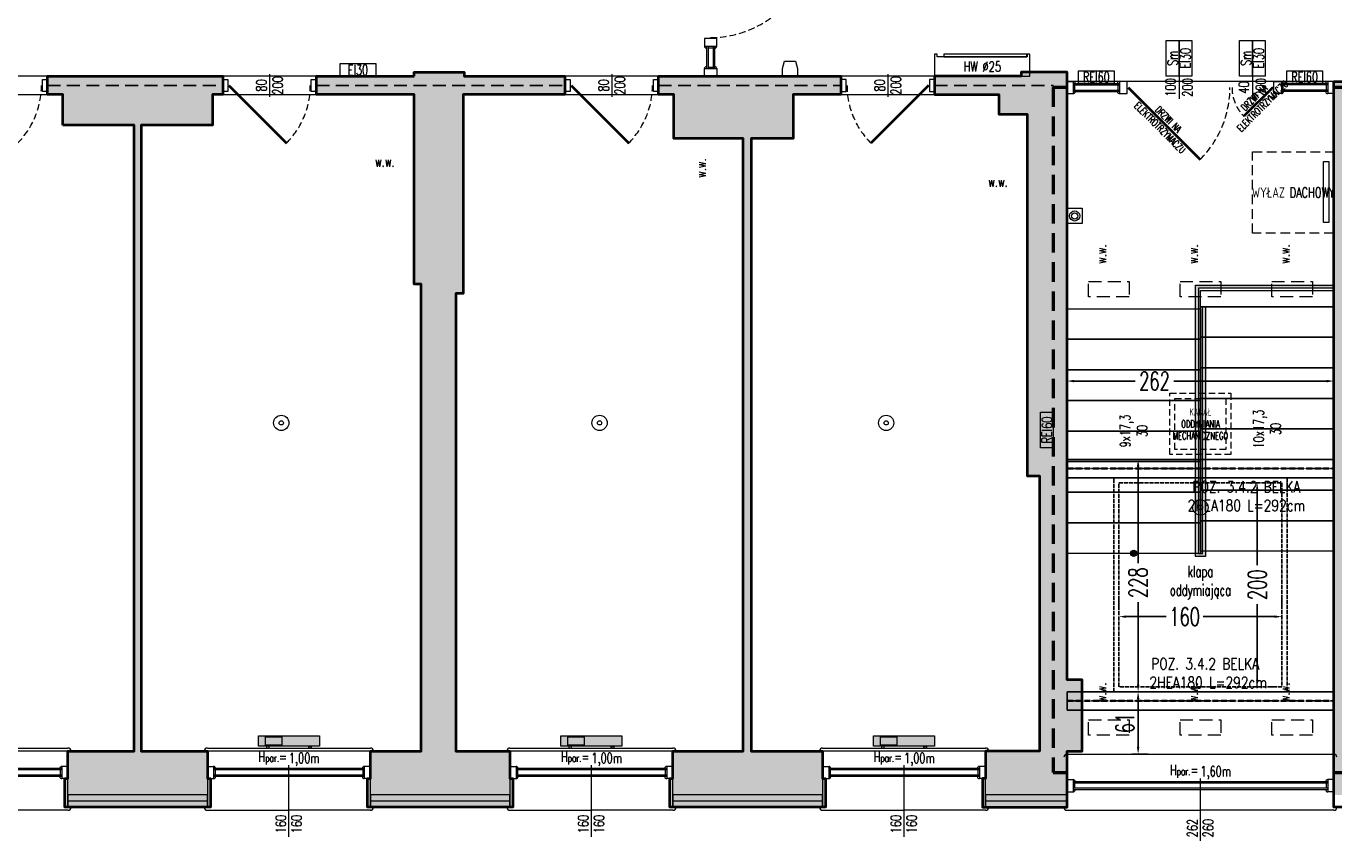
# Model space of a CAD drawing. Header units: millimetres. Extents: x 49320 to 60117, y -4209 to 20568.
# Tile 4 of 252: x 50570 to 51854, y -3233 to -2434. Entities that reach past the tile are written whole.
import ezdxf
from ezdxf.enums import TextEntityAlignment as Align

# ---------------------------------------------------------------- set-up
doc = ezdxf.new("R2010")
doc.units = ezdxf.units.MM
for name, pattern in [('CENTER2', [28.575, 19.05, -3.175, 3.175, -3.175]), ('DASHED', [19.05, 12.7, -6.35]), ('GEN3', [6.25, 5, -1.25]), ('HIDDEN', [0.375, 0.25, -0.125]), ('Kreski-Krotkie', [4.7625, 3.175, -1.5875])]:
    doc.linetypes.add(name, pattern=pattern)
for name, color, linetype in [('3', 6, 'GEN3'), ('_mt_wymiary konstr', 3, 'Continuous'), ('e-cad_osie', 6, 'CENTER2'), ('e-cad_stal_kontur', 2, 'Continuous'), ('e-cad_stal_ukryte', 1, 'HIDDEN')]:
    doc.layers.add(name, color=color, linetype=linetype)
for name, color, linetype, lineweight in [('_AA wymiary', 7, 'Continuous', 13), ('_HD-DREWNO_PRZEKRÓJ', 251, 'Continuous', 40), ('_HD-DREWNO_PRZERYW', 251, 'Kreski-Krotkie', 9), ('_HD-DREWNO_WIDOK', 251, 'Continuous', 18), ('_HD-DRZWI', 251, 'Continuous', 0), ('_HD-ELE_PPOŻ', 251, 'Continuous', 30), ('_HD-INWENTARYZACJA_PRZERYW', 251, 'Kreski-Krotkie', 9), ('_HD-OCIEPLENIE', 251, 'BATTING', 0), ('_HD-OKNA', 251, 'Continuous', 0), ('_HD-OPISY', 251, 'Continuous', 0), ('_HD-PPOŻ030', 251, 'DASHED', 40), ('_HD-PPOŻ060', 251, 'DASHED', 50), ('_HD-PPOŻ_PRZEKRÓJ', 251, 'Continuous', 40), ('_HD-PPOŻ_PRZERYW', 251, 'Kreski-Krotkie', 9), ('_HD-PPOŻ_WIDOK', 251, 'Continuous', 18), ('_HD-SAN_CO', 251, 'Continuous', 30), ('_HD-SCHODY_WIDOK', 251, 'Continuous', 18), ('_HD-STAL_PRZEKRÓJ', 251, 'Continuous', 40), ('_HD-STAL_PRZERYW', 251, 'Kreski-Krotkie', 9), ('_HD-STAL_WIDOK', 251, 'Continuous', 18), ('_HD-SZKŁO_WIDOK', 251, 'Continuous', 18), ('_HD-TWORZYWA_SZTUCZNE_WIDOK', 251, 'Continuous', 18), ('_HD-WENTYLACJA', 251, 'Continuous', 0), ('_mt_opisy konstrukcyjne', 7, 'Continuous', 25)]:
    doc.layers.add(name, color=color, linetype=linetype, lineweight=lineweight)
doc.layers.add('_HD-KRESKOWANIE_PEŁNE', color=7, linetype='Continuous', lineweight=0, true_color=0xbfbfbf)
doc.layers.add('_HD-PRZEKRÓJ_BUDOWLANA', color=7, linetype='Continuous', lineweight=40, true_color=0x616161)
doc.layers.add('_HD-POMOC_1', color=251, linetype='Continuous', lineweight=0, plot=False)
doc.styles.add('100', font='romans.shx', dxfattribs={"width": 0.65, "height": 18})
doc.styles.add('50', font='romans.shx', dxfattribs={"width": 0.65, "height": 11})
doc.styles.add('_HD_Romans', font='romans.shx', dxfattribs={"width": 0.7, "height": 18})
doc.linetypes.add('BATTING', pattern='A,0.00254,-2.54,[134,ltypeshp.shx,S=2.54,R=0,X=-2.54,Y=0],-5.08,[134,ltypeshp.shx,S=2.54,R=180,X=2.54,Y=0],-2.54', length=10.16254)
doc.dimstyles.new('k100', dxfattribs={"dimtxt": 18, "dimasz": 7, "dimexe": 10, "dimexo": 20, "dimgap": 4, "dimtad": 1, "dimdec": 1, "dimrnd": 0.5, "dimzin": 9, "dimdsep": 46, "dimtxsty": 'Standard', "dimcen": 12.534, "dimclrd": 256, "dimclre": 256, "dimclrt": 7, "dimadec": 0, "dimazin": 0, "dimtfac": 1, "dimtdec": 1, "dimtmove": 2, "dimatfit": 3, "dimfxl": 30, "dimfxlon": 1, "dimtolj": 1, "dimtzin": 0, "dimarcsym": 0})

# ---------------------------------------------------------------- blocks, each defined once
blk = doc.blocks.new('*U32')
at = {"layer": '_HD-OPISY'}
blk.add_line((38.5, 11.2), (38.5, -11.2), dxfattribs=at)
at = {"layer": '_HD-STAL_PRZEKRÓJ'}
blk.add_line((88.5, 0), (17.8, -70.7), dxfattribs=at)
at = {"layer": '_HD-STAL_PRZERYW', "ltscale": 2}
blk.add_arc((88.5, 0), 100, 180, 225, dxfattribs=at)
at = {"layer": '_HD-STAL_WIDOK'}
for points in [[(-12.5, 6), (-20, 6), (-20, -6), (-12.5, -6)], [(97, 6), (89.5, 6), (89.5, -6), (97, -6)]]:
    blk.add_lwpolyline(points, close=True, dxfattribs=at)
at = {"layer": '_HD-OPISY', "style": '_HD_Romans', "width": 0.7}
blk.add_attdef('WYSOKOŚĆ', text='', height=10, rotation=270, dxfattribs=at).set_placement((35.5, 0), align=Align.TOP_CENTER)
blk.add_attdef('SZEROKOŚĆ', text='', height=10, rotation=270, dxfattribs=at).set_placement((38.5, 0), align=Align.BOTTOM_CENTER)
blk = doc.blocks.new('*U58')
at = {"layer": '_HD-DREWNO_PRZEKRÓJ'}
blk.add_line((6, 0), (62.6, -56.6), dxfattribs=at)
at = {"layer": '_HD-DREWNO_PRZERYW', "ltscale": 2}
blk.add_arc((6, 0), 80, 315, 0, dxfattribs=at)
at = {"layer": '_HD-DREWNO_WIDOK'}
for points in [[(0, 6), (5, 6), (5, -6), (0, -6)], [(87, 6), (92, 6), (92, -6), (87, -6)]]:
    blk.add_lwpolyline(points, close=True, dxfattribs=at)
at = {"layer": '_HD-OPISY'}
blk.add_line((46, 11.2), (46, -11.2), dxfattribs=at)
at = {"layer": '_HD-OPISY', "style": '_HD_Romans', "width": 0.7}
blk.add_attdef('SZEROKOŚĆ', text='', height=10, rotation=90, dxfattribs=at).set_placement((46, 0), align=Align.BOTTOM_CENTER)
blk.add_attdef('WYSOKOŚĆ', text='', height=10, rotation=90, dxfattribs=at).set_placement((49, 0), align=Align.TOP_CENTER)
blk = doc.blocks.new('*U55')
at = {"layer": '_HD-DREWNO_PRZEKRÓJ'}
blk.add_line((86, 0), (29.4, -56.6), dxfattribs=at)
at = {"layer": '_HD-DREWNO_PRZERYW', "ltscale": 2}
blk.add_arc((86, 0), 80, 180, 225, dxfattribs=at)
at = {"layer": '_HD-DREWNO_WIDOK'}
for points in [[(5, 6), (0, 6), (0, -6), (5, -6)], [(92, 6), (87, 6), (87, -6), (92, -6)]]:
    blk.add_lwpolyline(points, close=True, dxfattribs=at)
at = {"layer": '_HD-OPISY'}
blk.add_line((46, 11.2), (46, -11.2), dxfattribs=at)
at = {"layer": '_HD-OPISY', "style": '_HD_Romans', "width": 0.7}
blk.add_attdef('SZEROKOŚĆ', text='', height=10, rotation=90, dxfattribs=at).set_placement((46, 0), align=Align.BOTTOM_CENTER)
blk.add_attdef('WYSOKOŚĆ', text='', height=10, rotation=90, dxfattribs=at).set_placement((49, 0), align=Align.TOP_CENTER)
blk = doc.blocks.new('*U63')
at = {"layer": '_HD-OPISY'}
for p, q in [((131, -13), (131, 13.2)), ((131, -48), (131, -13))]:
    blk.add_line(p, q, dxfattribs=at)
at = {"layer": '_HD-SZKŁO_WIDOK'}
for p, q in [((256, 10), (6, 10)), ((256, 8.5), (6, 8.5)), ((256, 3.5), (6, 3.5)), ((256, 2), (6, 2))]:
    blk.add_line(p, q, dxfattribs=at)
at = {"layer": '_HD-TWORZYWA_SZTUCZNE_WIDOK'}
for p, q in [((0, 37), (131, 37)), ((131, 37), (262, 37)), ((0, 12), (6, 12)), ((0, 0), (6, 0)), ((6, 12), (6, 0)), ((7.5, 8.5), (7.5, 3.5)), ((254.5, 8.5), (254.5, 3.5)), ((262, 12), (256, 12)), ((256, 12), (256, 0)), ((262, 0), (256, 0)), ((0, -18), (131, -18)), ((262, -18), (131, -18))]:
    blk.add_line(p, q, dxfattribs=at)
for centre, radius, start, end in [((0, 34), 3, 90, 180), ((262, 34), 3, 0, 90), ((6, 10), 2, 0, 90), ((6, 2), 2, 270, 0), ((256, 10), 2, 90, 180), ((256, 2), 2, 180, 270), ((0, -15), 3, 180, 270), ((262, -15), 3, 270, 0)]:
    blk.add_arc(centre, radius, start, end, dxfattribs=at)
at = {"layer": '_HD-OPISY', "insert": (101, 20.2), "char_height": 10, "width": 33.48, "attachment_point": 4, "style": '_HD_Romans'}
blk.add_mtext('\\pxql;H{\\H0.75x;par.}=', dxfattribs=at)
at = {"layer": '_HD-OPISY', "style": '_HD_Romans', "width": 0.7}
blk.add_attdef('PARAPET', text='', height=10, dxfattribs=at).set_placement((131, 20.2), align=Align.MIDDLE_LEFT)
blk.add_attdef('SZEROKOŚĆ', text='', height=10, rotation=90, dxfattribs=at).set_placement((131, -35.5), align=Align.BOTTOM_CENTER)
blk.add_attdef('WYSOKOŚĆ', text='', height=10, rotation=90, dxfattribs=at).set_placement((133.5, -35.5), align=Align.TOP_CENTER)
blk = doc.blocks.new('*U12')
at = {"layer": '_HD-OPISY'}
for p, q in [((80, -13), (80, 13.2)), ((80, -57), (80, -13))]:
    blk.add_line(p, q, dxfattribs=at)
at = {"layer": '_HD-SZKŁO_WIDOK'}
for p, q in [((154, 10), (6, 10)), ((154, 8.5), (6, 8.5)), ((154, 3.5), (6, 3.5)), ((154, 2), (6, 2))]:
    blk.add_line(p, q, dxfattribs=at)
at = {"layer": '_HD-TWORZYWA_SZTUCZNE_WIDOK'}
for p, q in [((0, 30), (80, 30)), ((80, 30), (160, 30)), ((0, 12), (6, 12)), ((0, 0), (6, 0)), ((6, 12), (6, 0)), ((7.5, 8.5), (7.5, 3.5)), ((152.5, 8.5), (152.5, 3.5)), ((160, 12), (154, 12)), ((154, 12), (154, 0)), ((160, 0), (154, 0)), ((0, -31), (80, -31)), ((160, -31), (80, -31))]:
    blk.add_line(p, q, dxfattribs=at)
for centre, radius, start, end in [((0, 27), 3, 90, 180), ((160, 27), 3, 0, 90), ((6, 10), 2, 0, 90), ((6, 2), 2, 270, 0), ((154, 10), 2, 90, 180), ((154, 2), 2, 180, 270), ((0, -28), 3, 180, 270), ((160, -28), 3, 270, 0)]:
    blk.add_arc(centre, radius, start, end, dxfattribs=at)
at = {"layer": '_HD-OPISY', "insert": (50, 20.2), "char_height": 10, "width": 33.48, "attachment_point": 4, "style": '_HD_Romans'}
blk.add_mtext('\\pxql;H{\\H0.75x;par.}=', dxfattribs=at)
at = {"layer": '_HD-OPISY', "style": '_HD_Romans', "width": 0.7}
blk.add_attdef('PARAPET', text='', height=10, dxfattribs=at).set_placement((80, 20.2), align=Align.MIDDLE_LEFT)
blk.add_attdef('SZEROKOŚĆ', text='', height=10, rotation=90, dxfattribs=at).set_placement((80, -44.5), align=Align.BOTTOM_CENTER)
blk.add_attdef('WYSOKOŚĆ', text='', height=10, rotation=90, dxfattribs=at).set_placement((82.5, -44.5), align=Align.TOP_CENTER)
blk = doc.blocks.new('*U5')
at = {"layer": '_HD-WENTYLACJA'}
blk.add_lwpolyline([(0, 0, 0, 12, 0), (20, 0, 0, 0, 0), (84.5, 0, 0, 0, 0)], format="xyseb", dxfattribs=at)
at = {"layer": '_HD-WENTYLACJA', "style": '_HD_Romans', "width": 0.7}
blk.add_attdef('WENTYLACJA', (35, 5), '', height=20, dxfattribs=at)
blk = doc.blocks.new('_HD_BLOKI_HW25')
blk.add_lwpolyline([(-91, 19.2), (-2.6, 19.2), (-2.6, 21.6), (0, 21.6), (0, 0), (-93.6, 0), (-93.6, 21.6), (-91, 21.6), (-91, 19.2)])
blk.add_lwpolyline([(-9.2, 21.6), (-9.2, 19.2), (-90.6, 19.2), (-90.6, 21.6)], close=True)
blk = doc.blocks.new('*D1707')
at = {"layer": '_mt_wymiary konstr', "lineweight": -2, "ltscale": 3}
for p, q in [((51642.6, -2995.9), (51642.6, -3003.1)), ((51802.6, -2995.9), (51802.6, -3003.1)), ((51649.6, -3013.1), (51688.9, -3013.1)), ((51795.6, -3013.1), (51725.3, -3013.1))]:
    blk.add_line(p, q, dxfattribs=at)
at = {"layer": '_mt_wymiary konstr'}
for points in [[(51649.6, -3011.9), (51649.6, -3014.3), (51642.6, -3013.1)], [(51795.6, -3014.3), (51795.6, -3011.9), (51802.6, -3013.1)]]:
    blk.add_solid(points, dxfattribs=at)
at = {"layer": 'Defpoints', "color": 0}
for p in [(51642.6, -3015.9), (51802.6, -3013.1), (51802.6, -3015.9)]:
    blk.add_point(p, dxfattribs=at)
at = {"layer": '_mt_wymiary konstr', "color": 7, "insert": (51707.1, -3013.1), "char_height": 18, "attachment_point": 5, "style": '100'}
blk.add_mtext('\\A1;160', dxfattribs=at)
blk = doc.blocks.new('*D1708')
at = {"layer": '_mt_wymiary konstr', "lineweight": -2, "ltscale": 3}
for p, q in [((51778.3, -2888.8), (51778.3, -2962.7)), ((51795.2, -2881.8), (51788.3, -2881.8)), ((51778.3, -3074.8), (51778.3, -3000.8)), ((51795.2, -3081.8), (51788.3, -3081.8))]:
    blk.add_line(p, q, dxfattribs=at)
at = {"layer": '_mt_wymiary konstr'}
for points in [[(51779.5, -2888.8), (51777.1, -2888.8), (51778.3, -2881.8)], [(51777.1, -3074.8), (51779.5, -3074.8), (51778.3, -3081.8)]]:
    blk.add_solid(points, dxfattribs=at)
at = {"layer": 'Defpoints', "color": 0}
for p in [(51775.2, -2881.8), (51778.3, -2881.8), (51775.2, -3081.8)]:
    blk.add_point(p, dxfattribs=at)
at = {"layer": '_mt_wymiary konstr', "color": 7, "insert": (51778.3, -2981.8), "char_height": 18, "attachment_point": 5, "rotation": 90, "style": '100'}
blk.add_mtext('\\A1;200', dxfattribs=at)
blk = doc.blocks.new('*D1709')
at = {"layer": '_mt_wymiary konstr', "lineweight": -2, "ltscale": 3}
for p, q in [((51591.6, -2812), (51591.6, -2772)), ((51853.6, -2812), (51853.6, -2772)), ((51598.6, -2782), (51658.5, -2782)), ((51846.6, -2782), (51696.5, -2782))]:
    blk.add_line(p, q, dxfattribs=at)
at = {"layer": '_mt_wymiary konstr'}
for points in [[(51598.6, -2780.8), (51598.6, -2783.2), (51591.6, -2782)], [(51846.6, -2783.2), (51846.6, -2780.8), (51853.6, -2782)]]:
    blk.add_solid(points, dxfattribs=at)
at = {"layer": 'Defpoints', "color": 0}
for p in [(51853.6, -2782), (51591.6, -2901), (51853.6, -2901)]:
    blk.add_point(p, dxfattribs=at)
at = {"layer": '_mt_wymiary konstr', "color": 7, "insert": (51677.5, -2782), "char_height": 18, "attachment_point": 5, "style": '100'}
blk.add_mtext('\\A1;262', dxfattribs=at)
blk = doc.blocks.new('*D1710')
at = {"layer": '_mt_wymiary konstr', "lineweight": -2, "ltscale": 3}
for p, q in [((51657.6, -3086.8), (51671.4, -3086.8)), ((51661.4, -3141), (51661.4, -3093.8)), ((51655.2, -3148), (51671.4, -3148))]:
    blk.add_line(p, q, dxfattribs=at)
at = {"layer": '_mt_wymiary konstr'}
for points in [[(51662.6, -3093.8), (51660.2, -3093.8), (51661.4, -3086.8)], [(51660.2, -3141), (51662.6, -3141), (51661.4, -3148)]]:
    blk.add_solid(points, dxfattribs=at)
at = {"layer": 'Defpoints', "color": 0}
for p in [(51637.6, -3086.8), (51661.4, -3086.8), (51635.2, -3148)]:
    blk.add_point(p, dxfattribs=at)
at = {"layer": '_mt_wymiary konstr', "color": 7, "insert": (51648.4, -3117.4), "char_height": 18, "attachment_point": 5, "rotation": 90, "style": '100'}
blk.add_mtext('\\A1;61', dxfattribs=at)
blk = doc.blocks.new('*D1711')
at = {"layer": '_mt_wymiary konstr', "lineweight": -2, "ltscale": 3}
for p, q in [((51665.4, -2858.8), (51671.4, -2858.8)), ((51661.4, -2865.8), (51661.4, -2960.7)), ((51661.4, -3079.8), (51661.4, -2998.8)), ((51657.6, -3086.8), (51671.4, -3086.8))]:
    blk.add_line(p, q, dxfattribs=at)
at = {"layer": '_mt_wymiary konstr'}
for points in [[(51662.6, -2865.8), (51660.2, -2865.8), (51661.4, -2858.8)], [(51660.2, -3079.8), (51662.6, -3079.8), (51661.4, -3086.8)]]:
    blk.add_solid(points, dxfattribs=at)
at = {"layer": 'Defpoints', "color": 0}
for p in [(51645.4, -2858.8), (51661.4, -2858.8), (51637.6, -3086.8)]:
    blk.add_point(p, dxfattribs=at)
at = {"layer": '_mt_wymiary konstr', "color": 7, "insert": (51661.4, -2979.8), "char_height": 18, "attachment_point": 5, "rotation": 90, "style": '100'}
blk.add_mtext('\\A1;228', dxfattribs=at)

msp = doc.modelspace()

# ---------------------------------------------------------------- hatches: boundary and pattern name
at = {"layer": '_HD-KRESKOWANIE_PEŁNE', "ltscale": 3, "transparency": 33554687}
h = msp.add_hatch(color=256, dxfattribs=at)
h.dxf.hatch_style = 1
h.paths.add_polyline_path([(50747.58, -3188), (50747.58, -3172), (50747.58, -3145), (50682.58, -3145), (50682.58, -2531), (50752.58, -2531), (50752.58, -2501), (50762.58, -2501), (50762.58, -2483), (50590.58, -2483), (50590.58, -2501), (50605.58, -2501), (50605.58, -2531), (50675.58, -2531), (50675.58, -3145), (50610.58, -3145), (50610.58, -3172), (50610.58, -3188)])
h = msp.add_hatch(color=256, dxfattribs=at)
h.dxf.hatch_style = 1
h.paths.add_polyline_path([(51044.58, -3188), (51044.58, -3172), (51044.58, -3145), (50991.58, -3145), (50991.58, -2696), (50998.58, -2696), (50998.58, -2501), (51098.58, -2501), (51098.58, -2483), (50999.58, -2483), (50999.58, -2479), (50950.58, -2479), (50950.58, -2483), (50854.58, -2483), (50854.58, -2501), (50950.58, -2501), (50950.58, -2687), (50957.58, -2687), (50957.58, -3145), (50907.58, -3145), (50907.58, -3172), (50907.58, -3188)])
h = msp.add_hatch(color=256, dxfattribs=at)
h.dxf.hatch_style = 1
h.paths.add_polyline_path([(51204.58, -3172), (51204.58, -3188), (51351.58, -3188), (51351.58, -3172), (51351.58, -3145), (51281.58, -3145), (51281.58, -2544), (51322.58, -2544), (51322.58, -2501), (51369.58, -2501), (51369.58, -2483), (51190.58, -2483), (51190.58, -2501), (51205.58, -2501), (51205.58, -2544), (51273.58, -2544), (51273.58, -3145), (51204.58, -3145)])
h = msp.add_hatch(color=256, dxfattribs=at)
h.dxf.hatch_style = 1
h.paths.add_polyline_path([(51511.58, -3188), (51591.58, -3188), (51591.58, -3145), (51606.58, -3145), (51606.58, -3075), (51591.58, -3075), (51591.58, -2479), (51546.58, -2479), (51546.58, -2483), (51461.58, -2483), (51461.58, -2501), (51524.58, -2501), (51524.58, -2520), (51552.58, -2520), (51552.58, -2875), (51564.58, -2875), (51564.58, -3145), (51511.58, -3145), (51511.58, -3172)])
h = msp.add_hatch(color=256, dxfattribs=at)
h.dxf.hatch_style = 1
h.paths.add_polyline_path([(51935.58, -3145), (51887.58, -3145), (51887.58, -2699), (51902.58, -2699), (51902.58, -2672), (51887.58, -2672), (51887.58, -2500), (51977.58, -2500), (51977.58, -2488), (51853.58, -2488), (51853.58, -3188), (51935.58, -3188), (51935.58, -3172)])
at = {"layer": '_HD-KRESKOWANIE_PEŁNE', "ltscale": 1.5, "transparency": 33554687}
h = msp.add_hatch(color=256, dxfattribs=at)
h.dxf.hatch_style = 1
h.paths.add_polyline_path([(51727.58, -2709), (51727.58, -2954), (51717.58, -2954), (51717.58, -2688), (51853.58, -2688), (51853.58, -2691), (51720.58, -2691), (51720.58, -2951), (51724.58, -2951), (51724.58, -2709)])
at = {"layer": '_HD-KRESKOWANIE_PEŁNE', "transparency": 33554687}
h = msp.add_hatch(color=256, dxfattribs=at)
h.dxf.hatch_style = 1
h.paths.add_polyline_path([(50797.58, -3140), (50797.58, -3130), (50857.58, -3130), (50857.58, -3140)])
h.paths.add_polyline_path([(50805.58, -3140), (50805.58, -3142), (50808.08, -3142), (50808.08, -3140)])
h.paths.add_polyline_path([(50849.58, -3140), (50849.58, -3142), (50847.08, -3142), (50847.08, -3140)])
h = msp.add_hatch(color=256, dxfattribs=at)
h.dxf.hatch_style = 1
h.paths.add_polyline_path([(51094.58, -3140), (51094.58, -3130), (51154.58, -3130), (51154.58, -3140)])
h.paths.add_polyline_path([(51102.58, -3140), (51102.58, -3142), (51105.08, -3142), (51105.08, -3140)])
h.paths.add_polyline_path([(51146.58, -3140), (51146.58, -3142), (51144.08, -3142), (51144.08, -3140)])
h = msp.add_hatch(color=256, dxfattribs=at)
h.dxf.hatch_style = 1
h.paths.add_polyline_path([(51401.58, -3140), (51401.58, -3130), (51461.58, -3130), (51461.58, -3140)])
h.paths.add_polyline_path([(51409.58, -3140), (51409.58, -3142), (51412.08, -3142), (51412.08, -3140)])
h.paths.add_polyline_path([(51453.58, -3140), (51453.58, -3142), (51451.08, -3142), (51451.08, -3140)])
h = msp.add_hatch(color=256, dxfattribs=at)
h.dxf.hatch_style = 1
h.paths.add_polyline_path([(50610.58, -3172), (50607.58, -3172), (50607.58, -3200), (50610.58, -3200)])
h = msp.add_hatch(color=256, dxfattribs=at)
h.dxf.hatch_style = 1
h.paths.add_polyline_path([(50750.58, -3172), (50747.58, -3172), (50747.58, -3200), (50750.58, -3200)])
h = msp.add_hatch(color=256, dxfattribs=at)
h.dxf.hatch_style = 1
h.paths.add_polyline_path([(50907.58, -3172), (50904.58, -3172), (50904.58, -3200), (50907.58, -3200)])
h = msp.add_hatch(color=256, dxfattribs=at)
h.dxf.hatch_style = 1
h.paths.add_polyline_path([(51047.58, -3172), (51044.58, -3172), (51044.58, -3200), (51047.58, -3200)])
h = msp.add_hatch(color=256, dxfattribs=at)
h.dxf.hatch_style = 1
h.paths.add_polyline_path([(51204.58, -3172), (51201.58, -3172), (51201.58, -3200), (51204.58, -3200)])
h = msp.add_hatch(color=256, dxfattribs=at)
h.dxf.hatch_style = 1
h.paths.add_polyline_path([(51354.58, -3172), (51351.58, -3172), (51351.58, -3200), (51354.58, -3200)])
h = msp.add_hatch(color=256, dxfattribs=at)
h.dxf.hatch_style = 1
h.paths.add_polyline_path([(51511.58, -3172), (51508.58, -3172), (51508.58, -3200), (51511.58, -3200)])
h = msp.add_hatch(color=256, dxfattribs=at)
h.dxf.hatch_style = 1
h.paths.add_polyline_path([(50747.58, -3188), (50610.58, -3188), (50610.58, -3200), (50747.58, -3200)])
h = msp.add_hatch(color=256, dxfattribs=at)
h.dxf.hatch_style = 1
h.paths.add_polyline_path([(51044.58, -3188), (50907.58, -3188), (50907.58, -3200), (51044.58, -3200)])
h = msp.add_hatch(color=256, dxfattribs=at)
h.dxf.hatch_style = 1
h.paths.add_polyline_path([(51351.58, -3188), (51204.58, -3188), (51204.58, -3200), (51351.58, -3200)])
h = msp.add_hatch(color=256, dxfattribs=at)
h.dxf.hatch_style = 1
h.paths.add_polyline_path([(51591.58, -3188), (51511.58, -3188), (51511.58, -3200), (51591.58, -3200)])
at = {"layer": '_HD-OPISY'}
h = msp.add_hatch(color=256, dxfattribs=at)
h.dxf.hatch_style = 1
edge = h.paths.add_edge_path()
edge.add_arc((51657.08, -2951), 3, 0, 360)

# ---------------------------------------------------------------- linework, layer by layer
at = {"layer": '3', "ltscale": 0.8}
for points in [[(51807.58, -2876.79), (51807.58, -3086.79), (51637.58, -3086.79), (51637.58, -2876.79)], [(51802.58, -2881.79), (51802.58, -3081.79), (51642.58, -3081.79), (51642.58, -2881.79)]]:
    msp.add_lwpolyline(points, close=True, dxfattribs=at)
at = {"layer": '_HD-ELE_PPOŻ', "linetype": 'ByBlock', "lineweight": 0}
for points in [[(51325.08, -2468), (51327.08, -2475.5), (51327.08, -2483), (51312.08, -2483), (51312.08, -2475.5), (51314.08, -2468)], [(51591.58, -2612.5), (51606.58, -2612.5), (51606.58, -2627.5), (51591.58, -2627.5)], [(51591.58, -2612.5), (51606.58, -2612.5), (51606.58, -2627.5), (51591.58, -2627.5)]]:
    msp.add_lwpolyline(points, close=True, dxfattribs=at)
for centre, radius in [((51599.08, -2620), 5), ((51599.08, -2620), 5), ((51599.08, -2620), 3), ((51599.08, -2620), 3), ((50820.08, -2823), 7.5), ((50820.08, -2823), 2.08), ((51132.58, -2823), 7.5), ((51132.58, -2823), 2.08), ((51414.01, -2823), 7.5), ((51414.01, -2823), 2.08), ((51722.58, -2906), 7.5), ((51722.58, -2906), 2.08)]:
    msp.add_circle(centre, radius, dxfattribs=at)
at = {"layer": '_HD-INWENTARYZACJA_PRZERYW', "ltscale": 3}
msp.add_lwpolyline([(51773.58, -2557), (51853.58, -2557), (51853.58, -2637), (51773.58, -2637)], close=True, dxfattribs=at)
at = {"layer": '_HD-OCIEPLENIE', "ltscale": 0.58}
for points in [[(50747.58, -3194), (50610.58, -3194)], [(51044.58, -3194), (50907.58, -3194)], [(51351.58, -3194), (51204.58, -3194)], [(51591.58, -3194), (51511.58, -3194)]]:
    msp.add_lwpolyline(points, dxfattribs=at)
at = {"layer": '_HD-OPISY'}
for p, q in [((51701.58, -2482.75), (51701.58, -2505.25)), ((51773.58, -2482.75), (51773.58, -2505.25))]:
    msp.add_line(p, q, dxfattribs=at)
for points in [[(51689.08, -2447.75), (51701.58, -2447.75), (51701.58, -2482.75), (51689.08, -2482.75)], [(51701.58, -2447.75), (51714.08, -2447.75), (51714.08, -2482.75), (51701.58, -2482.75)], [(51761.08, -2447.75), (51773.58, -2447.75), (51773.58, -2482.75), (51761.08, -2482.75)], [(51773.58, -2447.75), (51786.08, -2447.75), (51786.08, -2482.75), (51773.58, -2482.75)], [(50912.85, -2470.5), (50912.85, -2483), (50877.85, -2483), (50877.85, -2470.5)], [(51637.83, -2477.5), (51637.83, -2490), (51602.83, -2490), (51602.83, -2477.5)], [(51842.33, -2477.5), (51842.33, -2490), (51807.33, -2490), (51807.33, -2477.5)], [(51565.58, -2812.5), (51578.08, -2812.5), (51578.08, -2847.5), (51565.58, -2847.5)]]:
    msp.add_lwpolyline(points, close=True, dxfattribs=at)
for points in [[(51788.08, -2949, 0, 6, 0), (51788.08, -2939, 0, 0, 0), (51788.08, -2693, 0, 0, 0)], [(51657.08, -2711, 0, 6, 0), (51657.08, -2721, 0, 0, 0), (51657.08, -2951, 0, 0, 0)]]:
    msp.add_lwpolyline(points, format="xyseb", dxfattribs=at)
msp.add_circle((51657.08, -2951), 3, dxfattribs=at)
at = {"layer": '_HD-POMOC_1', "ltscale": 3}
for points in [[(52757.58, -2488), (52207.58, -2488), (52207.58, -2484), (52159.58, -2484), (52159.58, -2488), (51591.58, -2488), (51591.58, -2479), (51546.58, -2479), (51546.58, -2483), (50999.58, -2483), (50999.58, -2479), (50950.58, -2479), (50950.58, -2483), (50398.58, -2483)], [(50752.58, -2501), (50950.58, -2501), (50950.58, -2687), (50957.58, -2687), (50957.58, -3145), (50682.58, -3145), (50682.58, -2531), (50752.58, -2531), (50752.58, -2501)]]:
    msp.add_lwpolyline(points, dxfattribs=at)
for points in [[(50394.58, -2531), (50464.58, -2531), (50464.58, -2501), (50605.58, -2501), (50605.58, -2531), (50675.58, -2531), (50675.58, -3145), (50394.58, -3145)], [(51205.58, -2501), (51205.58, -2544), (51273.58, -2544), (51273.58, -3145), (50991.58, -3145), (50991.58, -2696), (50998.58, -2696), (50998.58, -2501)], [(51281.58, -2544), (51322.58, -2544), (51322.58, -2501), (51524.58, -2501), (51524.58, -2520), (51552.58, -2520), (51552.58, -2875), (51564.58, -2875), (51564.58, -3145), (51281.58, -3145)]]:
    msp.add_lwpolyline(points, close=True, dxfattribs=at)
at = {"layer": '_HD-PPOŻ030', "lineweight": 25}
for points in [[(50590.58, -2492), (50762.58, -2492)], [(50854.58, -2492), (51098.58, -2492)], [(51190.58, -2492), (51369.58, -2492)], [(51461.58, -2492), (51578.08, -2492), (51578.08, -2494)]]:
    msp.add_lwpolyline(points, dxfattribs=at)
at = {"layer": '_HD-PPOŻ060', "ltscale": 1.5}
for points in [[(51591.58, -2494), (51578.08, -2494), (51578.08, -3166), (51591.58, -3166)], [(51853.58, -3166), (51870.58, -3166), (51870.58, -2494), (51853.58, -2494)]]:
    msp.add_lwpolyline(points, dxfattribs=at)
at = {"layer": '_HD-PPOŻ_PRZEKRÓJ'}
for p, q in [((51651.58, -2494), (51722.29, -2564.71)), ((51793.58, -2494), (51765.29, -2522.28))]:
    msp.add_line(p, q, dxfattribs=at)
at = {"layer": '_HD-PPOŻ_PRZERYW', "lineweight": 0, "ltscale": 2}
for points in [[(51692.58, -2794), (51752.58, -2794), (51752.58, -2854), (51692.58, -2854)], [(51697.58, -2799), (51747.58, -2799), (51747.58, -2849), (51697.58, -2849)]]:
    msp.add_lwpolyline(points, close=True, dxfattribs=at)
at = {"layer": '_HD-PPOŻ_PRZERYW', "ltscale": 2}
for centre, radius, start, end in [((51651.58, -2494), 100, 315, 0), ((51793.58, -2494), 40, 180, 225)]:
    msp.add_arc(centre, radius, start, end, dxfattribs=at)
at = {"layer": '_HD-PPOŻ_WIDOK'}
for p, q in [((51591.58, -2488), (51597.58, -2488)), ((51853.58, -2488), (51847.58, -2488)), ((51591.58, -2500), (51597.58, -2500)), ((51853.58, -2500), (51847.58, -2500))]:
    msp.add_line(p, q, dxfattribs=at)
at = {"layer": '_HD-PPOŻ_WIDOK', "lineweight": 0}
for p, q in [((51597.58, -2488), (51597.58, -2500)), ((51597.58, -2490), (51643.08, -2490)), ((51643.08, -2488), (51643.08, -2500)), ((51802.08, -2488), (51802.08, -2500)), ((51847.58, -2490), (51802.08, -2490)), ((51847.58, -2488), (51847.58, -2500)), ((51597.58, -2491.5), (51643.08, -2491.5)), ((51597.58, -2496.5), (51643.08, -2496.5)), ((51597.58, -2498), (51643.08, -2498)), ((51599.08, -2491.5), (51599.08, -2496.5)), ((51641.58, -2491.5), (51641.58, -2496.5)), ((51847.58, -2491.5), (51802.08, -2491.5)), ((51847.58, -2496.5), (51802.08, -2496.5)), ((51847.58, -2498), (51802.08, -2498)), ((51803.58, -2491.5), (51803.58, -2496.5)), ((51846.08, -2491.5), (51846.08, -2496.5))]:
    msp.add_line(p, q, dxfattribs=at)
at = {"layer": '_HD-PPOŻ_WIDOK'}
for points in [[(51643.08, -2500), (51650.58, -2500), (51650.58, -2488), (51643.08, -2488)], [(51802.08, -2500), (51794.58, -2500), (51794.58, -2488), (51802.08, -2488)]]:
    msp.add_lwpolyline(points, close=True, dxfattribs=at)
at = {"layer": '_HD-PPOŻ_WIDOK', "lineweight": 0}
for centre, start, end in [((51597.58, -2490), 0, 90), ((51643.08, -2490), 90, 180), ((51802.08, -2490), 0, 90), ((51847.58, -2490), 90, 180), ((51597.58, -2498), 270, 0), ((51643.08, -2498), 180, 270), ((51802.08, -2498), 270, 0), ((51847.58, -2498), 180, 270)]:
    msp.add_arc(centre, 2, start, end, dxfattribs=at)
at = {"layer": '_HD-PRZEKRÓJ_BUDOWLANA', "ltscale": 1.5}
for points in [[(50605.58, -2531), (50605.58, -2501), (50590.58, -2501), (50590.58, -2483), (50762.58, -2483), (50762.58, -2501), (50752.58, -2501), (50752.58, -2531), (50682.58, -2531), (50682.58, -3145), (50747.58, -3145), (50747.58, -3172), (50750.58, -3172), (50750.58, -3200), (50607.58, -3200), (50607.58, -3172), (50610.58, -3172), (50610.58, -3145), (50675.58, -3145), (50675.58, -2531)], [(50950.58, -2483), (50950.58, -2479), (50999.58, -2479), (50999.58, -2483), (51098.58, -2483), (51098.58, -2501), (50998.58, -2501), (50998.58, -2696), (50991.58, -2696), (50991.58, -3145), (51044.58, -3145), (51044.58, -3172), (51047.58, -3172), (51047.58, -3200), (50904.58, -3200), (50904.58, -3172), (50907.58, -3172), (50907.58, -3145), (50957.58, -3145), (50957.58, -2687), (50950.58, -2687), (50950.58, -2501), (50854.58, -2501), (50854.58, -2483)], [(51461.58, -2501), (51524.58, -2501), (51524.58, -2520), (51552.58, -2520), (51552.58, -2875), (51564.58, -2875), (51564.58, -3145), (51511.58, -3145), (51511.58, -3172), (51508.58, -3172), (51508.58, -3200), (51591.58, -3200), (51591.58, -3145), (51606.58, -3145), (51606.58, -3075), (51591.58, -3075), (51591.58, -2479), (51546.58, -2479), (51546.58, -2483), (51461.58, -2483)], [(51853.58, -2488), (51977.58, -2488), (51977.58, -2500), (51887.58, -2500), (51887.58, -2672), (51902.58, -2672), (51902.58, -2699), (51887.58, -2699), (51887.58, -3145), (51935.58, -3145), (51935.58, -3172), (51938.58, -3172), (51938.58, -3200), (51853.58, -3200)]]:
    msp.add_lwpolyline(points, close=True, dxfattribs=at)
msp.add_lwpolyline([(51190.58, -2483), (51369.58, -2483), (51369.58, -2501), (51322.58, -2501), (51322.58, -2544), (51281.58, -2544), (51281.58, -3145), (51351.58, -3145), (51351.58, -3172), (51354.58, -3172), (51354.58, -3200), (51201.58, -3200), (51201.58, -3172), (51204.58, -3172), (51204.58, -3145), (51273.58, -3145), (51273.58, -2544), (51205.58, -2544), (51205.58, -2501), (51190.58, -2501), (51190.58, -2483)], dxfattribs=at)
at = {"layer": '_HD-SAN_CO', "lineweight": 20}
for points in [[(50797.58, -3140), (50797.58, -3140), (50797.58, -3130), (50857.58, -3130), (50857.58, -3140)], [(50804.58, -3139), (50804.58, -3139), (50804.58, -3131), (50820.58, -3131), (50820.58, -3139)], [(51094.58, -3140), (51094.58, -3140), (51094.58, -3130), (51154.58, -3130), (51154.58, -3140)], [(51101.58, -3139), (51101.58, -3139), (51101.58, -3131), (51117.58, -3131), (51117.58, -3139)], [(51401.58, -3140), (51401.58, -3140), (51401.58, -3130), (51461.58, -3130), (51461.58, -3140)], [(51408.58, -3139), (51408.58, -3139), (51408.58, -3131), (51424.58, -3131), (51424.58, -3139)]]:
    msp.add_lwpolyline(points, close=True, dxfattribs=at)
for points in [[(50805.58, -3140), (50805.58, -3142), (50808.08, -3142), (50808.08, -3140), (50805.58, -3140)], [(50849.58, -3140), (50849.58, -3142), (50847.08, -3142), (50847.08, -3140), (50849.58, -3140)], [(51102.58, -3140), (51102.58, -3142), (51105.08, -3142), (51105.08, -3140), (51102.58, -3140)], [(51146.58, -3140), (51146.58, -3142), (51144.08, -3142), (51144.08, -3140), (51146.58, -3140)], [(51409.58, -3140), (51409.58, -3142), (51412.08, -3142), (51412.08, -3140), (51409.58, -3140)], [(51453.58, -3140), (51453.58, -3142), (51451.08, -3142), (51451.08, -3140), (51453.58, -3140)]]:
    msp.add_lwpolyline(points, dxfattribs=at)
at = {"layer": '_HD-SCHODY_WIDOK', "ltscale": 1.5}
for points in [[(51722.58, -2693), (51853.58, -2693), (51853.58, -2709), (51722.58, -2709)], [(51722.58, -2709), (51853.58, -2709), (51853.58, -2739), (51722.58, -2739)], [(51591.58, -2711), (51722.58, -2711), (51722.58, -2741), (51591.58, -2741)], [(51591.58, -2741), (51722.58, -2741), (51722.58, -2771), (51591.58, -2771)], [(51722.58, -2739), (51853.58, -2739), (51853.58, -2769), (51722.58, -2769)], [(51591.58, -2771), (51722.58, -2771), (51722.58, -2801), (51591.58, -2801)], [(51722.58, -2769), (51853.58, -2769), (51853.58, -2799), (51722.58, -2799)], [(51722.58, -2799), (51853.58, -2799), (51853.58, -2829), (51722.58, -2829)], [(51591.58, -2801), (51722.58, -2801), (51722.58, -2831), (51591.58, -2831)], [(51591.58, -2831), (51722.58, -2831), (51722.58, -2861), (51591.58, -2861)], [(51722.58, -2829), (51853.58, -2829), (51853.58, -2859), (51722.58, -2859)], [(51591.58, -2861), (51722.58, -2861), (51722.58, -2891), (51591.58, -2891)], [(51722.58, -2859), (51853.58, -2859), (51853.58, -2889), (51722.58, -2889)], [(51591.58, -2891), (51722.58, -2891), (51722.58, -2921), (51591.58, -2921)], [(51722.58, -2889), (51853.58, -2889), (51853.58, -2919), (51722.58, -2919)], [(51591.58, -2921), (51722.58, -2921), (51722.58, -2951), (51591.58, -2951)], [(51722.58, -2919), (51853.58, -2919), (51853.58, -2949), (51722.58, -2949)]]:
    msp.add_lwpolyline(points, close=True, dxfattribs=at)
at = {"layer": '_HD-STAL_WIDOK'}
for p, q in [((51235.58, -2453.5), (51247.58, -2453.5)), ((51239.08, -2455), (51244.08, -2455)), ((51235.58, -2475.5), (51247.58, -2475.5)), ((51239.08, -2474), (51244.08, -2474))]:
    msp.add_line(p, q, dxfattribs=at)
msp.add_lwpolyline([(51247.58, -2475.5), (51247.58, -2483), (51235.58, -2483), (51235.58, -2475.5)], close=True, dxfattribs=at)
at = {"layer": '_HD-STAL_WIDOK', "ltscale": 1.5}
for points in [[(51843.58, -2566.57), (51848.58, -2566.57), (51848.58, -2626.57), (51843.58, -2626.57)], [(51727.58, -2709), (51727.58, -2954), (51717.58, -2954), (51717.58, -2688), (51853.58, -2688), (51853.58, -2691), (51720.58, -2691), (51720.58, -2951), (51724.58, -2951), (51724.58, -2709)]]:
    msp.add_lwpolyline(points, close=True, dxfattribs=at)
at = {"layer": '_HD-STAL_WIDOK'}
for centre, start, end in [((51237.58, -2453.5), 180, 270), ((51245.58, -2453.5), 270, 0), ((51237.58, -2475.5), 90, 180), ((51245.58, -2475.5), 0, 90)]:
    msp.add_arc(centre, 2, start, end, dxfattribs=at)
at = {"layer": '_HD-SZKŁO_WIDOK'}
for p, q in [((51237.58, -2453.5), (51237.58, -2475.5)), ((51239.08, -2453.5), (51239.08, -2475.5)), ((51244.08, -2453.5), (51244.08, -2475.5)), ((51245.58, -2453.5), (51245.58, -2475.5))]:
    msp.add_line(p, q, dxfattribs=at)
at = {"layer": '_HD-TWORZYWA_SZTUCZNE_WIDOK'}
for points in [[(50610.58, -3172), (50607.58, -3172), (50607.58, -3200), (50610.58, -3200)], [(50750.58, -3172), (50747.58, -3172), (50747.58, -3200), (50750.58, -3200)], [(50907.58, -3172), (50904.58, -3172), (50904.58, -3200), (50907.58, -3200)], [(51047.58, -3172), (51044.58, -3172), (51044.58, -3200), (51047.58, -3200)], [(51204.58, -3172), (51201.58, -3172), (51201.58, -3200), (51204.58, -3200)], [(51354.58, -3172), (51351.58, -3172), (51351.58, -3200), (51354.58, -3200)], [(51511.58, -3172), (51508.58, -3172), (51508.58, -3200), (51511.58, -3200)], [(50747.58, -3188), (50610.58, -3188), (50610.58, -3200), (50747.58, -3200)], [(51044.58, -3188), (50907.58, -3188), (50907.58, -3200), (51044.58, -3200)], [(51351.58, -3188), (51204.58, -3188), (51204.58, -3200), (51351.58, -3200)], [(51591.58, -3188), (51511.58, -3188), (51511.58, -3200), (51591.58, -3200)]]:
    msp.add_lwpolyline(points, close=True, dxfattribs=at)
at = {"layer": '_HD-WENTYLACJA', "linetype": 'DASHED'}
for points in [[(51612.58, -2684.39), (51652.58, -2684.39), (51652.58, -2699.39), (51612.58, -2699.39)], [(51702.58, -2684.39), (51742.58, -2684.39), (51742.58, -2699.39), (51702.58, -2699.39)], [(51792.58, -2684.39), (51832.58, -2684.39), (51832.58, -2699.39), (51792.58, -2699.39)], [(51612.58, -3114.39), (51652.58, -3114.39), (51652.58, -3129.39), (51612.58, -3129.39)], [(51702.58, -3114.39), (51742.58, -3114.39), (51742.58, -3129.39), (51702.58, -3129.39)], [(51792.58, -3114.39), (51832.58, -3114.39), (51832.58, -3129.39), (51792.58, -3129.39)]]:
    msp.add_lwpolyline(points, close=True, dxfattribs=at)
at = {"layer": 'e-cad_osie', "ltscale": 0.84}
for points in [[(51591.58, -2867.79), (51853.58, -2867.79)], [(51591.58, -3095.79), (51853.58, -3095.79)]]:
    msp.add_lwpolyline(points, dxfattribs=at)
at = {"layer": 'e-cad_stal_kontur', "ltscale": 0.84}
for points in [[(51591.58, -2858.79), (51853.58, -2858.79)], [(51591.58, -2858.79), (51591.58, -2876.79)], [(51853.58, -2876.79), (51853.58, -2858.79)], [(51591.58, -2876.79), (51853.58, -2876.79)], [(51591.58, -3086.79), (51853.58, -3086.79)], [(51591.58, -3086.79), (51591.58, -3104.79)], [(51853.58, -3104.79), (51853.58, -3086.79)], [(51591.58, -3104.79), (51853.58, -3104.79)]]:
    msp.add_lwpolyline(points, dxfattribs=at)
at = {"layer": 'e-cad_stal_ukryte', "ltscale": 0.84}
for points in [[(51591.58, -2867.49), (51853.58, -2867.49)], [(51591.58, -2868.09), (51853.58, -2868.09)], [(51591.58, -3095.49), (51853.58, -3095.49)], [(51591.58, -3096.09), (51853.58, -3096.09)]]:
    msp.add_lwpolyline(points, dxfattribs=at)

# ---------------------------------------------------------------- block references
at = {"layer": '_AA wymiary'}
for name, p in [('*U58', (50498.58, -2492)), ('*U58', (50762.58, -2492)), ('*U58', (51098.58, -2492)), ('*U55', (51369.58, -2492))]:
    msp.add_blockref(name, p, dxfattribs=at).add_auto_attribs({'SZEROKOŚĆ': '80', 'WYSOKOŚĆ': '200'})
at = {"layer": '_HD-DRZWI', "rotation": 89.99999999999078}
msp.add_blockref('*U32', (51241.58, -2433.5), dxfattribs=at).add_auto_attribs({'SZEROKOŚĆ': '100', 'WYSOKOŚĆ': '200'})
at = {"layer": '_HD-OKNA'}
for name, p, values in [('*U12', (50450.58, -3172), {'SZEROKOŚĆ': '160', 'WYSOKOŚĆ': '160', 'PARAPET': '1,00m'}), ('*U12', (50747.58, -3172), {'SZEROKOŚĆ': '160', 'WYSOKOŚĆ': '160', 'PARAPET': '1,00m'}), ('*U12', (51044.58, -3172), {'SZEROKOŚĆ': '160', 'WYSOKOŚĆ': '160', 'PARAPET': '1,00m'}), ('*U12', (51351.58, -3172), {'SZEROKOŚĆ': '160', 'WYSOKOŚĆ': '160', 'PARAPET': '1,00m'}), ('*U63', (51591.58, -3185), {'SZEROKOŚĆ': '262', 'WYSOKOŚĆ': '260', 'PARAPET': '1,60m'})]:
    msp.add_blockref(name, p, dxfattribs=at).add_auto_attribs(values)
at = {"layer": '_HD-PPOŻ_WIDOK', "xscale": -1}
msp.add_blockref('_HD_BLOKI_HW25', (51461.58, -2483), dxfattribs=at)
at = {"layer": '_HD-WENTYLACJA'}
ref = msp.add_blockref('*U5', (51239.58, -2544), dxfattribs=dict(at, xscale=-0.5, yscale=0.5, zscale=0.5, rotation=89.99999999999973))
ref.add_attrib('WENTYLACJA', 'w.w.', (51237.08, -2582.5), dxfattribs={"height": 10, "rotation": 90, "style": '_HD_Romans', "width": 0.7})
ref = msp.add_blockref('*U5', (50950.58, -2574.28), dxfattribs=dict(at, xscale=-0.5, yscale=0.5, zscale=0.5, rotation=359.9999999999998))
ref.add_attrib('WENTYLACJA', 'w.w.', (50912.08, -2571.78), dxfattribs={"height": 10, "style": '_HD_Romans', "width": 0.7})
ref = msp.add_blockref('*U5', (51552.58, -2594), dxfattribs=dict(at, xscale=-0.5, yscale=0.5, zscale=0.5, rotation=359.9999999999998))
ref.add_attrib('WENTYLACJA', 'w.w.', (51514.08, -2591.5), dxfattribs={"height": 10, "style": '_HD_Romans', "width": 0.7})
at = {"layer": '_HD-WENTYLACJA', "xscale": 0.5, "yscale": 0.5, "zscale": 0.5, "rotation": 90.00000000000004}
for p in [(51632.58, -2684.39), (51722.58, -2684.39), (51812.58, -2684.39), (51632.58, -3114.39), (51722.58, -3114.39), (51812.58, -3114.39)]:
    msp.add_blockref('*U5', p, dxfattribs=at).add_auto_attribs({'WENTYLACJA': 'w.w.'})

# ---------------------------------------------------------------- texts
at = {"layer": '_HD-OPISY', "char_height": 10, "attachment_point": 5, "rotation": 90, "style": '_HD_Romans'}
for s, insert, width in [('\\pxqc;Sm', (51695.33, -2465.25), 35), ('\\pxqc;Sm', (51767.33, -2465.25), 35), ('\\pxqc;100\\P200', (51701.58, -2494), 25.486), ('\\pxqc;40\\P200', (51773.58, -2494), 25.486), ('\\pxqc;9x17,3\\P30', (51657.08, -2831), 25.486), ('\\pxqc;10x17,3\\P30', (51788.08, -2829), 25.486)]:
    msp.add_mtext(s, dxfattribs=dict(at, insert=insert, width=width))
at = {"layer": '_HD-OPISY', "insert": (51813.58, -2597), "char_height": 10, "width": 80, "attachment_point": 5, "style": '_HD_Romans'}
msp.add_mtext('\\pxqc;WYŁAZ DACHOWY', dxfattribs=at)
at = {"layer": '_HD-PPOŻ_WIDOK', "lineweight": 0, "insert": (51508.38, -2473.4), "char_height": 10, "width": 93.6, "attachment_point": 5, "style": '_HD_Romans'}
msp.add_mtext('{\\Fromans.shx|c226;HW %%C25}', dxfattribs=at)
at = {"layer": '_HD-PPOŻ_WIDOK', "lineweight": 0, "char_height": 7, "width": 55.9483, "attachment_point": 5, "style": '_HD_Romans'}
for insert, rotation in [((51779.43, -2508.14), 45), ((51686.93, -2529.36), 315)]:
    msp.add_mtext('\\pxqc;DRZWI NA ELEKTROTRZYMACZU', dxfattribs=dict(at, insert=insert, rotation=rotation))
at = {"layer": '_HD-PPOŻ_WIDOK', "lineweight": 0, "insert": (51722.58, -2824), "char_height": 7, "attachment_point": 5, "style": '_HD_Romans'}
msp.add_mtext_dynamic_manual_height_columns('\\pxqc;KANAŁ ODDYMIANIA MECHANICZNEGO', width=56.2402, gutter_width=12.5, heights=[34.33], dxfattribs=at)
at = {"layer": '_HD-PPOŻ_WIDOK', "lineweight": 30, "style": '_HD_Romans', "width": 0.7}
for tag, p in [('EI30', (51707.83, -2465.25)), ('EI30', (51779.83, -2465.25)), ('REI60', (51571.83, -2830))]:
    msp.add_attdef(tag, text='EI000', height=10, rotation=90, dxfattribs=at).set_placement(p, align=Align.MIDDLE_CENTER)
for tag, p in [('EI30', (50895.35, -2476.75)), ('REI60', (51620.33, -2483.75)), ('REI60', (51824.83, -2483.75))]:
    msp.add_attdef(tag, text='EI000', height=10, dxfattribs=at).set_placement(p, align=Align.MIDDLE_CENTER)
at = {"layer": '_mt_opisy konstrukcyjne', "char_height": 11, "width": 189.3949, "attachment_point": 8, "style": '50'}
for s, insert in [('\\pxqc,t11,12;{\\W0.8;POZ. 3.4.2 BELKA \\P2HEA180 L=292cm\\W1;\\fArial Narrow|b0|i0|c238|p34; }', (51767.7, -2909.51)), ('\\pxqc,t11,12;{\\W0.8;POZ. 3.4.2 BELKA\\P 2HEA180 L=292cm\\W1;\\fArial Narrow|b0|i0|c238|p34; }', (51727.17, -3083.16))]:
    msp.add_mtext(s, dxfattribs=dict(at, insert=insert))
at = {"layer": '_mt_opisy konstrukcyjne', "insert": (51722.58, -2996.24), "char_height": 11, "attachment_point": 8, "style": '50'}
msp.add_mtext_dynamic_manual_height_columns('\\pxqc;klapa \\Poddymiająca ', width=56.2402, gutter_width=12.5, heights=[34.33], dxfattribs=at)

# ---------------------------------------------------------------- dimensions: what is measured, and where the dimension line sits
at = {"layer": '_mt_wymiary konstr', "ltscale": 3}
for base, p1, p2, picture, middle in [((51853.58, -2781.99), (51591.58, -2901), (51853.58, -2901), '*D1709', (51677.49, -2781.99)), ((51802.58, -3013.11), (51642.58, -3015.85), (51802.58, -3015.85), '*D1707', (51707.12, -3013.11))]:
    dim = msp.add_linear_dim(base=base, p1=p1, p2=p2, dimstyle='k100', override={"dimtxsty": '100'}, dxfattribs=at)
    dim.commit()
    dim.dimension.update_dxf_attribs({"geometry": picture, "text_midpoint": middle, "dimtype": 160})
for base, p1, p2, picture, middle in [((51661.4, -2858.79), (51637.58, -3086.79), (51645.35, -2858.79), '*D1711', (51661.4, -2979.79)), ((51778.31, -2881.79), (51775.23, -3081.79), (51775.23, -2881.79), '*D1708', (51778.31, -2981.79))]:
    dim = msp.add_linear_dim(base=base, p1=p1, p2=p2, angle=90, dimstyle='k100', override={"dimtxsty": '100'}, dxfattribs=at)
    dim.commit()
    dim.dimension.update_dxf_attribs({"geometry": picture, "text_midpoint": middle, "dimtype": 160})
dim = msp.add_linear_dim(base=(51661.4, -3086.79), p1=(51635.24, -3148), p2=(51637.58, -3086.79), angle=90, dimstyle='k100', override={"dimtxsty": '100'}, dxfattribs=at)
dim.commit()
dim.dimension.update_dxf_attribs({"geometry": '*D1710', "text_midpoint": (51648.4, -3117.39)})

doc.saveas('drawing.dxf')
